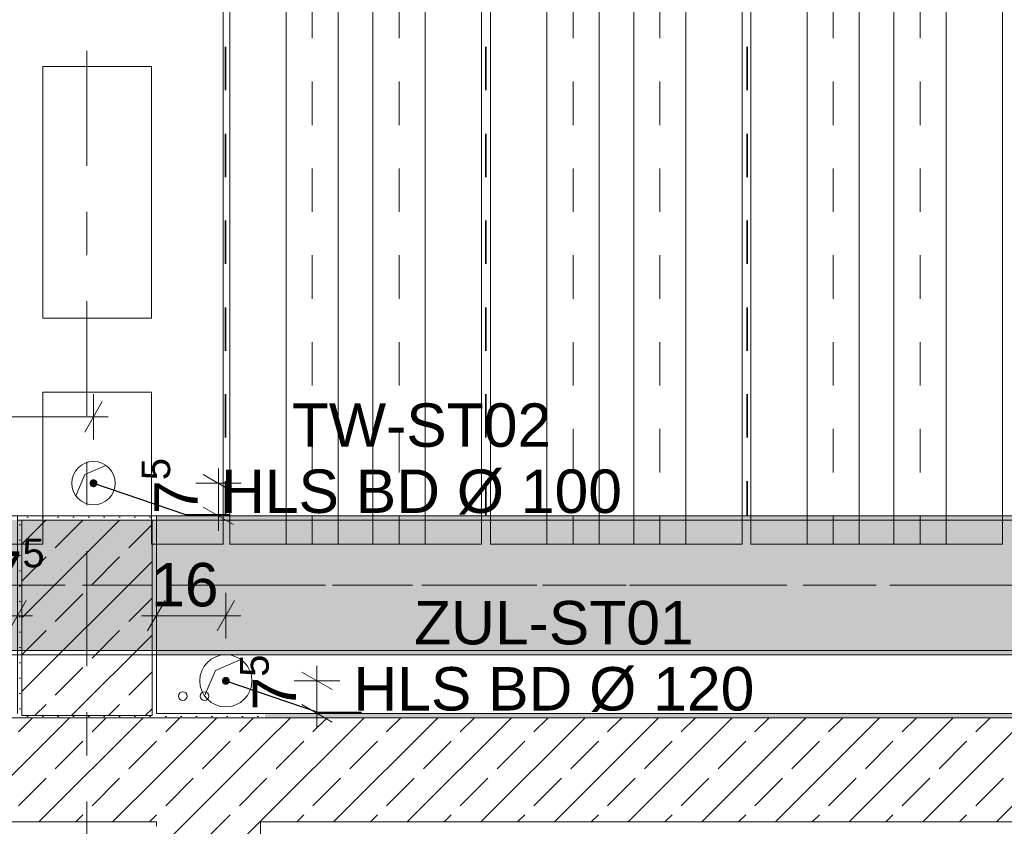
# Model space of a CAD drawing. Header units: metres. Extents: x -3.6 to 84.5, y -11 to 16.8.
# Tile 161 of 225: x 43.6 to 45.8, y 0 to 1.9. Entities that reach past the tile are written whole.
import ezdxf

# ---------------------------------------------------------------- set-up
doc = ezdxf.new("R2010")
doc.units = ezdxf.units.M
doc.header["$MEASUREMENT"] = 0
for name, pattern in [('Achse', [0.2, 0.1, -0.05, 0, -0.05]), ('Strichlinie doppelt', [0.546806, 0.264583, -0.105833, 0.070556, -0.105833]), ('STRICHPUNKT', [0.015, 0.0075, -0.00375, 0, -0.00375])]:
    doc.linetypes.add(name, pattern=pattern)
for name, color, linetype in [('155 - Bemaßung_ Beschriftung.Ausbau - Deckenelemente', 7, 'Continuous'), ('305 - Elemente.Linie_ Schraffur - Deckenspiegel', 7, 'Continuous'), ('451 - Universal.Achsen Raster', 7, 'Continuous'), ('604 - Struktur.Wand Aussen', 7, 'Continuous'), ('605 - Struktur.Wand Innen', 7, 'Continuous'), ('607 - Struktur.Stütze', 7, 'Continuous'), ('608 - Struktur.Träger', 7, 'Continuous'), ('801 - HKLSE.Heizung_ Klima_ Lüftung', 7, 'Continuous'), ('Abbruch_155 - Bemaßung_ Beschriftung.Ausbau - Deckenelemente', 7, 'Continuous'), ('Neubau_155 - Bemaßung_ Beschriftung.Ausbau - Deckenelemente', 7, 'Continuous')]:
    doc.layers.add(name, color=color, linetype=linetype)
doc.styles.add('ERSTELLTER_STIL_2', font='txt')
doc.linetypes.add('Abbruch 1', pattern='A,0,[1,2022.0244.A_L5A-PL04.07_iA_Deckenelemente Erdgeschoss1.Shx,S=0.001984,R=0,X=0,Y=0],-0.25,0', length=0.25)
doc.dimstyles.new('ERSTELLTER_STIL__3', dxfattribs={"dimtxt": 0.1, "dimasz": 0.0532, "dimexe": 0.18, "dimexo": 0.0625, "dimgap": 0, "dimtad": 1, "dimtih": 1, "dimtoh": 1, "dimzin": 0, "dimdsep": 46, "dimtxsty": 'ERSTELLTER_STIL_2', "dimblk": 'ARROWHEAD_2', "dimblk1": 'ARROWHEAD_2', "dimblk2": 'ARROWHEAD_2', "dimcen": 0.09, "dimse1": 1, "dimse2": 1, "dimclrd": 256, "dimclre": 256, "dimclrt": 256, "dimazin": 0, "dimtfac": 1, "dimtdec": 4, "dimtmove": 0, "dimatfit": 3, "dimfxl": 1, "dimtolj": 1, "dimtzin": 0, "dimarcsym": 0})
doc.dimstyles.new('ERSTELLTER_STIL__5', dxfattribs={"dimtxt": 0.1, "dimasz": 0.0532, "dimexe": 0.18, "dimexo": 0.0625, "dimgap": 0, "dimtad": 1, "dimzin": 0, "dimdsep": 46, "dimtxsty": 'ERSTELLTER_STIL_2', "dimblk": 'ARROWHEAD_2', "dimblk1": 'ARROWHEAD_2', "dimblk2": 'ARROWHEAD_2', "dimcen": 0.09, "dimse1": 1, "dimse2": 1, "dimclrd": 256, "dimclre": 256, "dimclrt": 256, "dimazin": 0, "dimtfac": 1, "dimtdec": 4, "dimtmove": 2, "dimatfit": 3, "dimfxl": 1, "dimtolj": 1, "dimtzin": 0, "dimarcsym": 0})
doc.dimstyles.new('ERSTELLTER_STIL__6', dxfattribs={"dimtxt": 0.1, "dimasz": 0.0532, "dimexe": 0.18, "dimexo": 0.0625, "dimgap": 0, "dimtad": 1, "dimtih": 1, "dimtoh": 1, "dimzin": 0, "dimdsep": 46, "dimtxsty": 'ERSTELLTER_STIL_2', "dimblk": 'ARROWHEAD_2', "dimblk1": 'ARROWHEAD_2', "dimblk2": 'ARROWHEAD_2', "dimcen": 0.09, "dimse1": 1, "dimse2": 1, "dimclrd": 256, "dimclre": 256, "dimclrt": 256, "dimazin": 0, "dimtfac": 1, "dimtdec": 4, "dimtmove": 2, "dimatfit": 3, "dimfxl": 1, "dimtolj": 1, "dimtzin": 0, "dimarcsym": 0})
doc.dimstyles.new('ERSTELLTER_STIL__7', dxfattribs={"dimtxt": 0.18, "dimasz": 0.03648, "dimexe": 0.18, "dimexo": 0.0625, "dimgap": 0, "dimtad": 0, "dimtih": 1, "dimtoh": 1, "dimdec": 4, "dimzin": 0, "dimdsep": 46, "dimcen": 0.09, "dimadec": 0, "dimazin": 0, "dimtfac": 1, "dimtdec": 4, "dimtmove": 0, "dimatfit": 3, "dimldrblk": 'ARROWHEAD_11', "dimfxl": 1, "dimtolj": 1, "dimtzin": 0, "dimarcsym": 0})
pattern_1 = [(45, (0, 0), (-0.08485281, 0.08485281), []), (45, (-0.04243, 0.04243), (-0.08485281, 0.08485281), [0.09, -0.03])]
pattern_2 = [(45, (0, 0), (-0.01767767, 0.01767767), [0, -0.025])]

# ---------------------------------------------------------------- blocks, each defined once
blk = doc.blocks.new('*D159')
at = {"layer": '155 - Bemaßung_ Beschriftung.Ausbau - Deckenelemente', "color": 160, "linetype": 'Continuous', "lineweight": 5, "true_color": 0x3232ff}
for p, q in [((40.2, 0.8855), (40.2, 0.9905)), ((43.745, 0.8855), (43.745, 0.9905)), ((40.2202, 0.973), (40.1798, 0.903)), ((43.7248, 0.903), (43.7652, 0.973)), ((40.1658, 0.938), (40.2, 0.938)), ((40.2, 0.938), (43.745, 0.938)), ((43.745, 0.938), (43.7792, 0.938))]:
    blk.add_line(p, q, dxfattribs=at)
at = {"layer": '155 - Bemaßung_ Beschriftung.Ausbau - Deckenelemente', "color": 160, "lineweight": 5, "true_color": 0x3232ff, "insert": (41.8144, 0.9386), "char_height": 0.1, "attachment_point": 7, "style": 'ERSTELLTER_STIL_2'}
blk.add_mtext('\\A1;{\\pql;\\fArial|b0|i0|c0|p38;3,54\\fArial|b0|i0|c0|p38;\\A1{\\H.66x;\\S5^  ;}}', dxfattribs=at)
blk = doc.blocks.new('ARROWHEAD_2')
at = {"color": 0, "linetype": 'Continuous', "lineweight": 0}
for p, q in [((-0.378, -0.655), (0.378, 0.655)), ((0, 0), (-1, 0))]:
    blk.add_line(p, q, dxfattribs=at)
blk = doc.blocks.new('*D160')
at = {"layer": '155 - Bemaßung_ Beschriftung.Ausbau - Deckenelemente', "color": 160, "linetype": 'Continuous', "lineweight": 5, "true_color": 0x3232ff}
for p, q in [((44.033, 0.785), (44.033, 0.8192)), ((44.068, 0.7648), (43.998, 0.8052)), ((44.0855, 0.785), (43.9805, 0.785)), ((44.033, 0.71), (44.033, 0.785)), ((43.998, 0.7302), (44.068, 0.6898)), ((44.0855, 0.71), (43.9805, 0.71)), ((44.033, 0.6758), (44.033, 0.71))]:
    blk.add_line(p, q, dxfattribs=at)
at = {"layer": '155 - Bemaßung_ Beschriftung.Ausbau - Deckenelemente', "color": 160, "lineweight": 5, "true_color": 0x3232ff, "insert": (44.0141, 0.7142), "char_height": 0.1, "attachment_point": 7, "rotation": 90, "style": 'ERSTELLTER_STIL_2'}
blk.add_mtext('\\A1;{\\pql;\\fArial|b0|i0|c0|p38;7\\fArial|b0|i0|c0|p38;\\A1{\\H.66x;\\S5^  ;}}', dxfattribs=at)
blk = doc.blocks.new('*D165')
at = {"layer": '155 - Bemaßung_ Beschriftung.Ausbau - Deckenelemente', "color": 160, "linetype": 'Continuous', "lineweight": 5, "true_color": 0x3232ff}
for p, q in [((44.26, 0.33), (44.26, 0.3642)), ((44.295, 0.3098), (44.225, 0.3502)), ((44.3125, 0.33), (44.2075, 0.33)), ((44.26, 0.255), (44.26, 0.33)), ((44.225, 0.2752), (44.295, 0.2348)), ((44.3125, 0.255), (44.2075, 0.255)), ((44.26, 0.2208), (44.26, 0.255))]:
    blk.add_line(p, q, dxfattribs=at)
at = {"layer": '155 - Bemaßung_ Beschriftung.Ausbau - Deckenelemente', "color": 160, "lineweight": 5, "true_color": 0x3232ff, "insert": (44.2411, 0.2616), "char_height": 0.1, "attachment_point": 7, "rotation": 90, "style": 'ERSTELLTER_STIL_2'}
blk.add_mtext('\\A1;{\\pql;\\fArial|b0|i0|c0|p38;7\\fArial|b0|i0|c0|p38;\\A1{\\H.66x;\\S5^  ;}}', dxfattribs=at)
blk = doc.blocks.new('*D168')
at = {"layer": '155 - Bemaßung_ Beschriftung.Ausbau - Deckenelemente', "color": 160, "linetype": 'Continuous', "lineweight": 5, "true_color": 0x3232ff}
for p, q in [((43.495, 0.4275), (43.495, 0.5325)), ((43.57, 0.4275), (43.57, 0.5325)), ((43.5152, 0.515), (43.4748, 0.445)), ((43.5498, 0.445), (43.5902, 0.515)), ((43.495, 0.48), (43.57, 0.48)), ((43.57, 0.48), (43.6042, 0.48))]:
    blk.add_line(p, q, dxfattribs=at)
at = {"layer": '155 - Bemaßung_ Beschriftung.Ausbau - Deckenelemente', "color": 160, "lineweight": 5, "true_color": 0x3232ff, "insert": (43.5036, 0.4989), "char_height": 0.1, "attachment_point": 7, "style": 'ERSTELLTER_STIL_2'}
blk.add_mtext('\\A1;{\\pql;\\fArial|b0|i0|c0|p38;7\\fArial|b0|i0|c0|p38;\\A1{\\H.66x;\\S5^  ;}}', dxfattribs=at)
blk = doc.blocks.new('*D169')
at = {"layer": '155 - Bemaßung_ Beschriftung.Ausbau - Deckenelemente', "color": 160, "linetype": 'Continuous', "lineweight": 5, "true_color": 0x3232ff}
for p, q in [((43.89, 0.4275), (43.89, 0.5325)), ((44.05, 0.4275), (44.05, 0.5325)), ((43.9102, 0.515), (43.8698, 0.445)), ((44.0298, 0.445), (44.0702, 0.515)), ((43.8558, 0.48), (43.89, 0.48)), ((43.89, 0.48), (44.05, 0.48)), ((44.05, 0.48), (44.0842, 0.48))]:
    blk.add_line(p, q, dxfattribs=at)
at = {"layer": '155 - Bemaßung_ Beschriftung.Ausbau - Deckenelemente', "color": 160, "lineweight": 5, "true_color": 0x3232ff, "insert": (43.8778, 0.5), "char_height": 0.1, "attachment_point": 7, "style": 'ERSTELLTER_STIL_2'}
blk.add_mtext('\\A1;{\\pql;\\fArial|b0|i0|c0|p38;16}', dxfattribs=at)
blk = doc.blocks.new('ARROWHEAD_11')
at = {"color": 0, "linetype": 'Continuous', "lineweight": 0}
blk.add_line((0, 0), (-1, 0), dxfattribs=at)
at = {"color": 0, "linetype": 'Continuous', "lineweight": 0, "const_width": 0.25, "flags": 128}
blk.add_lwpolyline([(-0.125, 0, 1), (0.125, 0, 1)], format="xyb", close=True, dxfattribs=at)

msp = doc.modelspace()

# ---------------------------------------------------------------- hatches: boundary and pattern name
at = {"layer": '604 - Struktur.Wand Aussen', "linetype": 'Continuous', "lineweight": 0, "true_color": 0x000000}
h = msp.add_hatch(dxfattribs=at)
h.set_pattern_fill('Gips_0001', color=18, style=0, pattern_type=2)
h.set_pattern_definition(pattern_2)
h.paths.add_polyline_path([(43.89, 0.245), (44.13, 0.245), (44.13, 0.255), (43.89, 0.255)])
h = msp.add_hatch(dxfattribs=at)
h.set_pattern_fill('Gips_0001', color=18, style=0, pattern_type=2)
h.set_pattern_definition(pattern_2)
h.paths.add_polyline_path([(44.13, 0.255), (44.13, 0.245), (44.14, 0.255)])
h = msp.add_hatch(dxfattribs=at)
h.set_pattern_fill('Gips_0001', color=18, style=0, pattern_type=2)
h.set_pattern_definition(pattern_2)
h.paths.add_polyline_path([(44.13, 0.245), (44.14, 0.245), (44.14, 0.255)])
h = msp.add_hatch(dxfattribs=at)
h.set_pattern_fill('Beton__Stahlbeton_0001', color=18, style=0, pattern_type=2)
h.set_pattern_definition(pattern_1)
h.paths.add_polyline_path([(43.15, 0.195), (43.14, 0.195), (43.14, 0.125), (43.15, 0.125), (43.18, 0.125), (43.18, 0.005), (43.89, 0.005), (43.89, 0.245), (43.15, 0.245)])
h = msp.add_hatch(dxfattribs=at)
h.set_pattern_fill('Beton__Stahlbeton_0001', color=18, style=0, pattern_type=2)
h.set_pattern_definition(pattern_1)
h.paths.add_polyline_path([(43.89, 0.245), (43.89, 0.005), (44.13, 0.245)])
h = msp.add_hatch(dxfattribs=at)
h.set_pattern_fill('Beton__Stahlbeton_0001', color=18, style=0, pattern_type=2)
h.set_pattern_definition(pattern_1)
h.paths.add_polyline_path([(43.89, 0.005), (44.13, 0.005), (44.13, 0.245)])
h = msp.add_hatch(dxfattribs=at)
h.set_pattern_fill('Beton__Stahlbeton_0001', color=18, style=0, pattern_type=2)
h.set_pattern_definition(pattern_1)
h.paths.add_polyline_path([(43.89, 0.005), (43.89, -0.85), (44.01, -0.85), (44.01, -0.88), (44.01, -0.89), (44.08, -0.89), (44.08, -0.88), (44.13, -0.88), (44.13, 0.005)])
at = {"layer": '605 - Struktur.Wand Innen', "linetype": 'Continuous', "lineweight": 0, "true_color": 0x000000}
h = msp.add_hatch(dxfattribs=at)
h.set_pattern_fill('Gips_0001', color=18, style=0, pattern_type=2)
h.set_pattern_definition(pattern_2)
h.paths.add_polyline_path([(44.14, 0.245), (47.17, 0.245), (47.17, 0.255), (44.14, 0.255)])
h = msp.add_hatch(dxfattribs=at)
h.set_pattern_fill('Beton__Stahlbeton_0001', color=18, style=0, pattern_type=2)
h.set_pattern_definition(pattern_1)
h.paths.add_polyline_path([(44.14, 0.005), (44.14, 0.245), (44.13, 0.245), (44.13, 0.005)])
h = msp.add_hatch(dxfattribs=at)
h.set_pattern_fill('Beton__Stahlbeton_0001', color=18, style=0, pattern_type=2)
h.set_pattern_definition(pattern_1)
h.paths.add_polyline_path([(44.14, 0.005), (52.365, 0.005), (52.365, 0.155), (52.355, 0.155), (52.355, 0.245), (44.14, 0.245)])
at = {"layer": '607 - Struktur.Stütze', "linetype": 'Continuous', "lineweight": 0, "true_color": 0x000000}
h = msp.add_hatch(dxfattribs=at)
h.set_pattern_fill('Gips_0001', color=18, style=0, pattern_type=2)
h.set_pattern_definition(pattern_2)
h.paths.add_polyline_path([(43.57, 0.71), (43.57, 0.255), (43.58, 0.255), (43.58, 0.7), (43.88, 0.7), (43.88, 0.255), (43.89, 0.255), (43.89, 0.71)])
h = msp.add_hatch(dxfattribs=at)
h.set_pattern_fill('Beton__Stahlbeton_0001', color=18, style=0, pattern_type=2)
h.set_pattern_definition(pattern_1)
h.paths.add_polyline_path([(43.58, 0.25), (43.88, 0.25), (43.88, 0.7), (43.58, 0.7)])
h = msp.add_hatch(dxfattribs=at)
h.set_pattern_fill('Gips_0001', color=18, style=0, pattern_type=2)
h.set_pattern_definition(pattern_2)
h.paths.add_polyline_path([(43.57, 0.255), (43.57, 0.245), (43.89, 0.245), (43.89, 0.255), (43.88, 0.255), (43.88, 0.25), (43.58, 0.25), (43.58, 0.255)])
at = {"layer": '608 - Struktur.Träger', "linetype": 'Continuous', "lineweight": 0, "true_color": 0x000000}
h = msp.add_hatch(dxfattribs=at)
h.set_pattern_fill('Gips_0001', color=18, style=0, pattern_type=2)
h.set_pattern_definition(pattern_2)
h.paths.add_polyline_path([(43.89, 0.7), (47.17, 0.7), (47.17, 0.71), (43.89, 0.71)])
h = msp.add_hatch(dxfattribs=at)
h.set_pattern_fill('Beton__Stahlbeton_0001', color=18, style=0, pattern_type=2)
h.set_pattern_definition(pattern_1)
h.paths.add_polyline_path([(0.69, 0.7), (0.38, 0.7), (0.38, 0.4), (0.69, 0.4), (3.97, 0.4), (4.29, 0.4), (7.57, 0.4), (7.89, 0.4), (11.17, 0.4), (11.49, 0.4), (14.77, 0.4), (15.09, 0.4), (18.37, 0.4), (18.69, 0.4), (21.97, 0.4), (22.29, 0.4), (25.57, 0.4), (25.89, 0.4), (29.17, 0.4), (29.49, 0.4), (32.77, 0.4), (33.09, 0.4), (36.37, 0.4), (36.69, 0.4), (39.97, 0.4), (40.29, 0.4), (43.57, 0.4), (43.89, 0.4), (47.17, 0.4), (47.49, 0.4), (50.77, 0.4), (51.09, 0.4), (51.8, 0.4), (51.97, 0.4), (54.37, 0.4), (54.69, 0.4), (57.97, 0.4), (58.29, 0.4), (61.57, 0.4), (61.88, 0.4), (61.88, 0.7), (61.57, 0.7), (58.29, 0.7), (57.97, 0.7), (54.69, 0.7), (54.37, 0.7), (51.97, 0.7), (51.8, 0.7), (51.09, 0.7), (50.77, 0.7), (47.49, 0.7), (47.17, 0.7), (43.89, 0.7), (43.57, 0.7), (40.29, 0.7), (39.935, 0.7), (36.69, 0.7), (36.37, 0.7), (33.09, 0.7), (32.77, 0.7), (29.49, 0.7), (29.17, 0.7), (25.89, 0.7), (25.57, 0.7), (22.29, 0.7), (21.97, 0.7), (18.69, 0.7), (18.37, 0.7), (15.09, 0.7), (14.77, 0.7), (11.49, 0.7), (11.17, 0.7), (7.89, 0.7), (7.57, 0.7), (4.29, 0.7), (3.97, 0.7)])
h = msp.add_hatch(dxfattribs=at)
h.set_pattern_fill('Gips_0001', color=18, style=0, pattern_type=2)
h.set_pattern_definition(pattern_2)
h.paths.add_polyline_path([(43.89, 0.4), (43.89, 0.39), (47.17, 0.39), (47.17, 0.4)])

# ---------------------------------------------------------------- linework, layer by layer
at = {"layer": '155 - Bemaßung_ Beschriftung.Ausbau - Deckenelemente', "color": 7, "linetype": 'Achse', "lineweight": 35}
for p, q in [((44.049, 5.19), (44.049, 0.71)), ((44.649, 5.19), (44.649, 0.71)), ((45.251, 5.19), (45.251, 0.71))]:
    msp.add_line(p, q, dxfattribs=at)
at = {"layer": '305 - Elemente.Linie_ Schraffur - Deckenspiegel', "color": 7, "linetype": 'Continuous', "lineweight": 9}
for p, q in [((44.0435, 5.31), (44.0435, 0.645)), ((43.6285, 1.745), (43.8785, 1.745)), ((43.6285, 1.745), (43.6285, 1.165)), ((43.8785, 1.165), (43.8785, 1.745)), ((43.6285, 1.165), (43.8785, 1.165)), ((43.6285, 0.995), (43.8785, 0.995)), ((43.6285, 0.645), (43.6285, 0.995)), ((43.8785, 0.645), (43.8785, 0.995)), ((43.4635, 0.645), (43.6285, 0.645)), ((43.8785, 0.645), (44.0435, 0.645))]:
    msp.add_line(p, q, dxfattribs=at)
at = {"layer": '305 - Elemente.Linie_ Schraffur - Deckenspiegel', "color": 7, "linetype": 'STRICHPUNKT', "lineweight": 9}
for p, q in [((44.249, 5.31), (44.249, 0.645)), ((44.449, 5.31), (44.449, 0.645)), ((44.85, 5.31), (44.85, 0.645)), ((45.05, 5.31), (45.05, 0.645)), ((45.4495, 5.31), (45.4495, 0.645)), ((45.6495, 5.31), (45.6495, 0.645))]:
    msp.add_line(p, q, dxfattribs=at)
at = {"layer": '305 - Elemente.Linie_ Schraffur - Deckenspiegel', "color": 7, "linetype": 'Continuous', "lineweight": 9, "flags": 128}
for points in [[(44.059, 5.31), (44.639, 5.31), (44.639, 0.645), (44.059, 0.645)], [(44.66, 5.31), (45.24, 5.31), (45.24, 0.645), (44.66, 0.645)], [(45.2595, 5.31), (45.8395, 5.31), (45.8395, 0.645), (45.2595, 0.645)]]:
    msp.add_lwpolyline(points, close=True, dxfattribs=at)
at = {"layer": '305 - Elemente.Linie_ Schraffur - Deckenspiegel', "color": 7, "linetype": 'Continuous', "lineweight": 9}
for points in [[(44.189, 0.645), (44.309, 0.645), (44.309, 5.31), (44.189, 5.31)], [(44.389, 0.645), (44.509, 0.645), (44.509, 5.31), (44.389, 5.31)], [(44.79, 0.645), (44.91, 0.645), (44.91, 5.31), (44.79, 5.31)], [(44.99, 0.645), (45.11, 0.645), (45.11, 5.31), (44.99, 5.31)], [(45.3895, 0.645), (45.5095, 0.645), (45.5095, 5.31), (45.3895, 5.31)], [(45.5895, 0.645), (45.7095, 0.645), (45.7095, 5.31), (45.5895, 5.31)]]:
    msp.add_lwpolyline(points, close=True, dxfattribs=at)
at = {"layer": '451 - Universal.Achsen Raster', "color": 160, "linetype": 'Strichlinie doppelt', "lineweight": 9, "true_color": 0x3232ff}
for p, q in [((43.73, -10.585), (43.73, 16.355)), ((64.935, 0.55), (-3.175, 0.55))]:
    msp.add_line(p, q, dxfattribs=at)
at = {"layer": '604 - Struktur.Wand Aussen', "color": 7, "linetype": 'Continuous', "lineweight": 13}
for p, q in [((43.89, 0.245), (43.15, 0.245)), ((44.13, 0.245), (43.89, 0.245)), ((44.14, 0.245), (44.13, 0.245)), ((44.14, 0.245), (44.13, 0.245)), ((43.18, 0.005), (43.89, 0.005)), ((43.89, -0.005), (43.89, 0.005)), ((43.89, -0.005), (43.89, 0.005)), ((44.13, 0.005), (44.13, -0.445)), ((44.13, 0.005), (44.14, 0.005)), ((44.13, 0.005), (44.13, -0.445)), ((44.13, 0.005), (44.14, 0.005))]:
    msp.add_line(p, q, dxfattribs=at)
at = {"layer": '604 - Struktur.Wand Aussen', "color": 7, "linetype": 'Continuous', "lineweight": 18}
msp.add_line((44.14, 0.005), (44.13, 0.005), dxfattribs=at)
msp.add_line((44.14, 0.005), (44.13, 0.005), dxfattribs=at)
at = {"layer": '604 - Struktur.Wand Aussen', "color": 7, "linetype": 'Continuous', "lineweight": 5, "flags": 128}
msp.add_lwpolyline([(44.14, 0.255), (43.89, 0.255)], dxfattribs=at)
at = {"layer": '605 - Struktur.Wand Innen', "color": 7, "linetype": 'Continuous', "lineweight": 13}
msp.add_line((52.355, 0.245), (44.14, 0.245), dxfattribs=at)
at = {"layer": '605 - Struktur.Wand Innen', "color": 7, "linetype": 'Continuous', "lineweight": 5, "flags": 128}
msp.add_lwpolyline([(47.17, 0.255), (44.14, 0.255)], dxfattribs=at)
at = {"layer": '605 - Struktur.Wand Innen', "color": 7, "linetype": 'Continuous', "lineweight": 18, "flags": 128}
for points in [[(44.13, -0.445), (44.13, 0.005)], [(44.14, 0.005), (44.13, 0.005)], [(52.11, 0.005), (44.14, 0.005)]]:
    msp.add_lwpolyline(points, dxfattribs=at)
at = {"layer": '605 - Struktur.Wand Innen', "color": 7, "linetype": 'Continuous', "lineweight": 13, "flags": 128}
msp.add_lwpolyline([(44.14, 0.005), (52.365, 0.005)], dxfattribs=at)
at = {"layer": '607 - Struktur.Stütze', "color": 7, "linetype": 'Continuous', "lineweight": 5, "flags": 128}
msp.add_lwpolyline([(43.89, 0.255), (43.89, 0.71), (43.57, 0.71), (43.57, 0.255)], dxfattribs=at)
at = {"layer": '607 - Struktur.Stütze', "color": 7, "linetype": 'Continuous', "lineweight": 13, "flags": 128}
msp.add_lwpolyline([(43.58, 0.25), (43.88, 0.25), (43.88, 0.7), (43.58, 0.7)], close=True, dxfattribs=at)
at = {"layer": '608 - Struktur.Träger', "color": 7, "linetype": 'Continuous', "lineweight": 13}
for p, q in [((0.38, 0.71), (61.88, 0.71)), ((43.89, 0.7), (43.57, 0.7)), ((47.17, 0.7), (43.89, 0.7)), ((0.38, 0.39), (61.88, 0.39))]:
    msp.add_line(p, q, dxfattribs=at)
at = {"layer": '608 - Struktur.Träger', "color": 7, "linetype": 'Continuous', "lineweight": 5}
for p, q in [((43.89, 0.71), (43.89, 0.7)), ((47.17, 0.71), (43.89, 0.71)), ((43.89, 0.4), (43.89, 0.39)), ((47.17, 0.39), (43.89, 0.39))]:
    msp.add_line(p, q, dxfattribs=at)
at = {"layer": '608 - Struktur.Träger', "color": 7, "linetype": 'Achse', "lineweight": 9}
msp.add_line((0.38, 0.55), (61.88, 0.55), dxfattribs=at)
at = {"layer": '608 - Struktur.Träger', "color": 7, "linetype": 'Continuous', "lineweight": 13, "flags": 128}
msp.add_lwpolyline([(54.69, 0.4), (54.37, 0.4), (51.97, 0.4), (51.8, 0.4), (51.09, 0.4), (50.77, 0.4), (47.49, 0.4), (47.17, 0.4), (43.89, 0.4), (43.57, 0.4), (40.29, 0.4), (39.97, 0.4), (36.69, 0.4), (36.37, 0.4), (33.09, 0.4), (32.77, 0.4), (29.49, 0.4), (29.17, 0.4), (25.89, 0.4), (25.57, 0.4), (22.29, 0.4), (21.97, 0.4), (18.69, 0.4), (18.37, 0.4)], dxfattribs=at)
at = {"layer": '801 - HKLSE.Heizung_ Klima_ Lüftung', "color": 7, "linetype": 'Continuous', "lineweight": 5}
for centre in [(43.951, 0.295), (44.001, 0.295)]:
    msp.add_circle(centre, 0.01, dxfattribs=at)
at = {"layer": 'Abbruch_155 - Bemaßung_ Beschriftung.Ausbau - Deckenelemente', "color": 7, "linetype": 'Abbruch 1', "lineweight": 18}
for centre, radius, start, end in [((43.745, 0.785), 0.05, 90, 180), ((43.745, 0.785), 0.05, 0, 90), ((43.745, 0.785), 0.05, 180, 270), ((43.745, 0.785), 0.05, 270, 0), ((44.05, 0.33), 0.06, 90, 180), ((44.05, 0.33), 0.06, 0, 90), ((44.05, 0.33), 0.06, 180, 270), ((44.05, 0.33), 0.06, 270, 0)]:
    msp.add_arc(centre, radius, start, end, dxfattribs=at)
at = {"layer": 'Neubau_155 - Bemaßung_ Beschriftung.Ausbau - Deckenelemente', "color": 1, "linetype": 'Continuous', "lineweight": 5}
for p, q in [((43.725, 0.805), (43.7738, 0.8259)), ((43.7041, 0.7562), (43.725, 0.805)), ((44.026, 0.354), (44.0845, 0.3791)), ((44.0009, 0.2955), (44.026, 0.354))]:
    msp.add_line(p, q, dxfattribs=at)

# ---------------------------------------------------------------- texts
at = {"layer": '155 - Bemaßung_ Beschriftung.Ausbau - Deckenelemente', "color": 1, "linetype": 'Continuous', "lineweight": 9, "char_height": 0.1, "attachment_point": 9, "line_spacing_factor": 0.913298, "style": 'ERSTELLTER_STIL_2'}
for s, insert in [('\\A1;{\\pqc;\\fArial|b0|i0|c0|p38;TW-ST02\\P\\pqc;\\fArial|b0|i0|c0|p38;HLS BD \\fArial|b0|i0|c0|p38;Ø 100}', (44.9628, 0.7129)), ('\\A1;{\\pqc;\\fArial|b0|i0|c0|p38;ZUL-ST01\\P\\pqc;\\fArial|b0|i0|c0|p38;HLS BD Ø 1\\fArial|b0|i0|c0|p38;20}', (45.2678, 0.2579))]:
    msp.add_mtext(s, dxfattribs=dict(at, insert=insert))

# ---------------------------------------------------------------- dimensions: what is measured, and where the dimension line sits
at = {"layer": '155 - Bemaßung_ Beschriftung.Ausbau - Deckenelemente', "color": 160, "linetype": 'Continuous', "lineweight": 5, "true_color": 0x3232ff}
for base, p1, p2, dimstyle, picture, middle in [((43.74499, 0.93803), (40.2, 5.18998), (43.74499, 0.78498), 'ERSTELLTER_STIL__3', '*D159', (42.07936, 1.00803)), ((43.569989, 0.479982), (43.494988, 0.33), (43.569989, 0.255), 'ERSTELLTER_STIL__6', '*D168', (43.676742, 0.549982)), ((44.05, 0.48), (43.89, 0.255), (44.05, 0.33), 'ERSTELLTER_STIL__6', '*D169', (43.9541, 0.55))]:
    dim = msp.add_linear_dim(base=base, p1=p1, p2=p2, dimstyle=dimstyle, dxfattribs=at)
    dim.commit()
    dim.dimension.update_dxf_attribs({"geometry": picture, "text_midpoint": middle, "dimtype": 160})
for base, p1, p2, picture, middle in [((44.0329932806, 0.7849822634), (43.978311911, 0.7099822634), (43.7449889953, 0.7849822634), '*D160', (43.9629932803, 0.8873320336)), ((44.2599899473, 0.33), (43.8899889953, 0.255), (44.0499899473, 0.33), '*D165', (44.189989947, 0.4347902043))]:
    dim = msp.add_linear_dim(base=base, p1=p1, p2=p2, angle=90, dimstyle='ERSTELLTER_STIL__5', dxfattribs=at)
    dim.commit()
    dim.dimension.update_dxf_attribs({"geometry": picture, "text_midpoint": middle, "dimtype": 160, "text_rotation": 90})

# ---------------------------------------------------------------- leaders
at = {"layer": '155 - Bemaßung_ Beschriftung.Ausbau - Deckenelemente', "color": 1, "linetype": 'Continuous', "lineweight": 9, "annotation_type": 0, "has_hookline": 1, "hookline_direction": 0, "text_width": 0.9053}
for points in [[(43.745, 0.785), (43.9571, 0.7129), (44.0575, 0.7129)], [(44.05, 0.33), (44.2621, 0.2579), (44.3625, 0.2579)]]:
    msp.add_leader(points, dimstyle='ERSTELLTER_STIL__7', dxfattribs=at)

doc.saveas('drawing.dxf')
